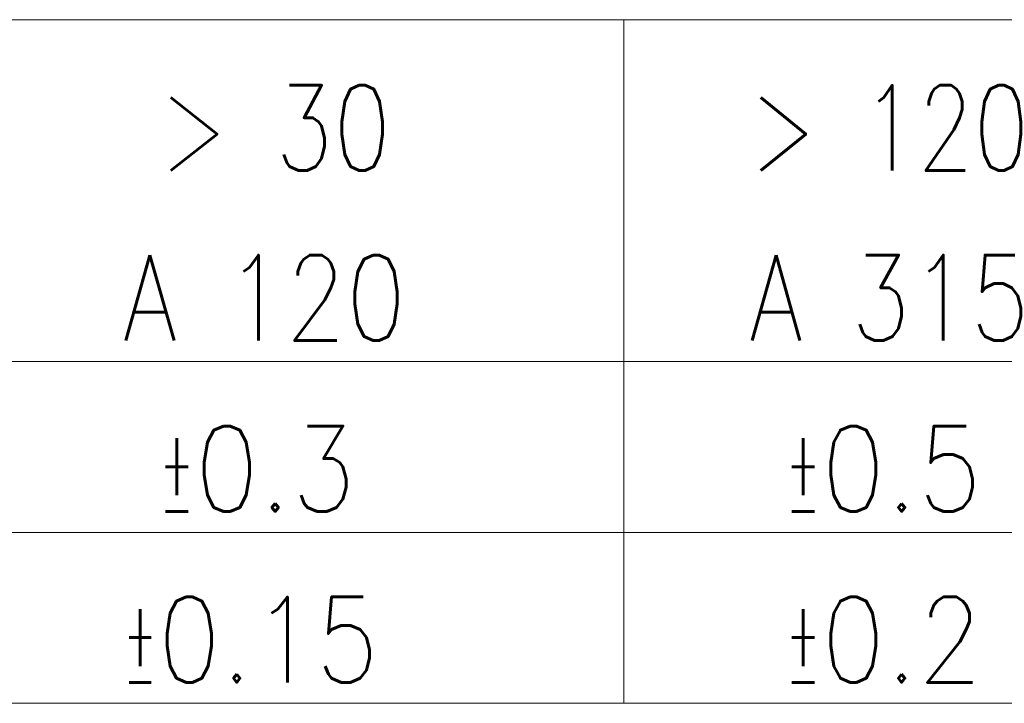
# Model space of a CAD drawing. Header units: millimetres. Extents: x 4 to 836, y 5 to 589.
# Tile 55 of 154: x 683 to 701, y 20 to 32. Entities that reach past the tile are written whole.
import ezdxf

# ---------------------------------------------------------------- set-up
doc = ezdxf.new("R2010")
doc.units = ezdxf.units.MM
doc.layers.add('256', color=7, linetype='Continuous', true_color=0xffffff)
doc.styles.add('blockfont', font='simplex.shx')

msp = doc.modelspace()

# ---------------------------------------------------------------- linework, layer by layer
at = {"layer": '256', "color": 4, "linetype": 'Continuous', "lineweight": 18}
for p, q in [((661, 32), (716, 32)), ((694, 32), (694, 20)), ((683, 26), (694, 26)), ((694, 26), (705, 26)), ((683, 23), (694, 23)), ((694, 23), (705, 23))]:
    msp.add_line(p, q, dxfattribs=at)
at = {"layer": '256', "color": 3, "linetype": 'Continuous', "lineweight": 18}
for p, q in [((683, 20), (694, 20)), ((694, 20), (705, 20))]:
    msp.add_line(p, q, dxfattribs=at)

# ---------------------------------------------------------------- texts
at = {"layer": '256', "color": 4, "linetype": 'Continuous', "lineweight": 13, "char_height": 1.5, "attachment_point": 7, "line_spacing_factor": 0.903614, "style": 'blockfont'}
for s, insert in [('\\W0.7923;> 30', (685.842, 29.35)), ('\\W0.8010;> 120', (696.204, 29.35)), ('\\W0.8237;A 120', (685.204, 26.367)), ('\\W0.8237;A 315', (696.204, 26.367)), ('\\W0.8810;\\W0.4405;%%p\\W0.8810;0.3', (685.842, 23.367)), ('\\W0.8810;\\W0.4405;%%p\\W0.8810;0.5', (696.842, 23.367)), ('\\W0.8644;\\W0.4322;%%p\\W0.8644;0.15', (685.204, 20.367)), ('\\W0.8810;\\W0.4405;%%p\\W0.8810;0.2', (696.842, 20.367))]:
    msp.add_mtext(s, dxfattribs=dict(at, insert=insert))

doc.saveas('drawing.dxf')
